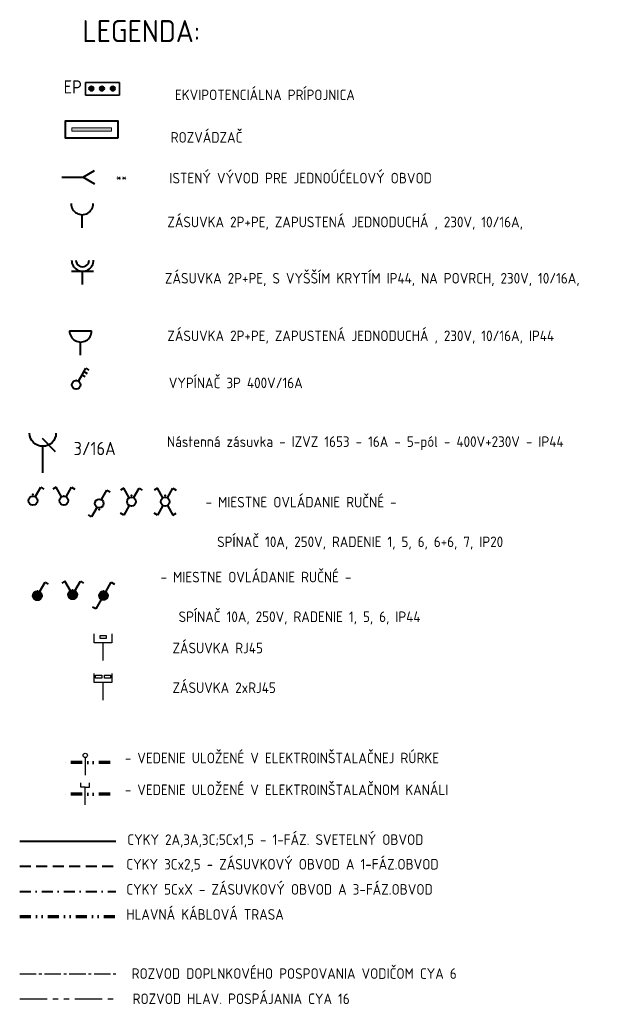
# Model space of a CAD drawing. Header units: millimetres. Extents: x 15895 to 58613, y -11754 to 79916.
# Tile 17 of 21: x 50903 to 57753, y 36077 to 47245. Entities that reach past the tile are written whole.
import ezdxf
from ezdxf.enums import TextEntityAlignment as Align

# ---------------------------------------------------------------- set-up
doc = ezdxf.new("R2010")
doc.units = ezdxf.units.MM
for name, pattern in [('DASHDOT', [1, 0.5, -0.25, 0, -0.25]), ('DASHED2', [0.375, 0.25, -0.125]), ('DGN STYLE 4', [1.514702, 0.756878, -0.378439, 0.000946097, -0.378439]), ('DĚLICÍ2', [15.875, 6.35, -3.175, 0, -3.175, 0, -3.175]), ('SDRUŽENÁ2', [1.25, 0.625, -0.125, 0.125, -0.125, 0.125, -0.125]), ('STŘEDOVÁ2', [1.125, 0.75, -0.125, 0.125, -0.125])]:
    doc.linetypes.add(name, pattern=pattern)
doc.layers.get('0').update_dxf_attribs({"linetype": 'CONTINUOUS'})
for name, color, linetype, lineweight in [('1- UZEMNENIE', 3, 'CONTINUOUS', 35), ('1-ENN - SILN. ŽLABY', 165, 'CONTINUOUS', 70), ('1-ENN-SVETLÁ', 4, 'CONTINUOUS', 40), ('1-ENN-ZÁSUVKY', 1, 'CONTINUOUS', 40), ('2DE_SPP', 41, 'CONTINUOUS', 25), ('EL.ŽLABY', 120, 'CONTINUOUS', 18), ('EL1', 7, 'CONTINUOUS', 30), ('EL2', 7, 'CONTINUOUS', 40), ('EL3', 4, 'CONTINUOUS', 40), ('EL_POPIS', 7, 'CONTINUOUS', 25), ('ELEKTRO NN', 1, 'CONTINUOUS', 40), ('HLAVNÉ POSPÁJANIE - TRASY', 30, 'DGN STYLE 4', 30), ('TEXT', 7, 'CONTINUOUS', 9)]:
    doc.layers.add(name, color=color, linetype=linetype, lineweight=lineweight)
doc.styles.add('CP_ATTR', font='isocp.shx')
doc.styles.add('ISOCP', font='isocp.shx')
doc.styles.get("Standard").update_dxf_attribs({"font": 'isocp.shx'})

# ---------------------------------------------------------------- blocks, each defined once
blk = doc.blocks.new('rozvadzač')
at = {"linetype": 'Continuous', "lineweight": 5}
blk.add_hatch(color=256, dxfattribs=at).paths.add_polyline_path([(-150, -300), (-100, -300), (-100, 300), (-150, 300)])
at = {"linetype": 'Continuous'}
blk.add_lwpolyline([(-250, -400), (0, -400), (0, 400), (-250, 400)], close=True, dxfattribs=at)
at = {"linetype": 'Continuous', "lineweight": 5}
blk.add_lwpolyline([(-150, -300), (-100, -300), (-100, 300), (-150, 300)], close=True, dxfattribs=at)
blk = doc.blocks.new('vyvod el')
at = {"layer": 'EL2', "linetype": 'Continuous'}
for p, q in [((0, 0), (4.800003, 0)), ((4.800003, 0), (7.398087, 1.5)), ((4.800003, 0), (7.398087, -1.5))]:
    blk.add_line(p, q, dxfattribs=at)
at = {"layer": 'EL1', "linetype": 'Continuous', "flags": 1}
blk.add_attdef('ZARIZENI', (0, 0), '', height=2, dxfattribs=at)
at = {"layer": 'EL1', "flags": 8}
blk.add_attdef('POPIS', text='', height=2, dxfattribs=at).set_placement((13.5, 0), align=Align.MIDDLE)
blk.add_attdef('DRUH', (2.5, -2.5), '', height=1.7, dxfattribs=at)
blk = doc.blocks.new('zasuvka dvojita zap')
at = {"layer": 'EL2'}
for p, q in [((-2.49, 3), (0.01, 3)), ((0, 3), (2.5, 3))]:
    blk.add_line(p, q, dxfattribs=at)
at = {"layer": 'EL2', "linetype": 'Continuous'}
blk.add_line((0, 0), (0, 3), dxfattribs=at)
for radius in [2.5, 1.5]:
    blk.add_arc((0, 5.5), radius, 180, 0.4405, dxfattribs=at)
at = {"layer": 'EL1', "linetype": 'Continuous', "flags": 8}
blk.add_attdef('POPIS', text='', height=2, dxfattribs=at).set_placement((0, 8), align=Align.MIDDLE)
at = {"layer": 'EL1', "flags": 8}
blk.add_attdef('DRUH', (3, 3.5), '', height=1.7, dxfattribs=at)
at = {"layer": 'EL1', "linetype": 'Continuous', "flags": 1}
blk.add_attdef('ZARIZENI', (0, 2.4), '', height=2, dxfattribs=at)
blk = doc.blocks.new('zasuvka IP44')
at = {"layer": 'EL2'}
blk.add_line((-2.5, 5.5), (2.5, 5.5), dxfattribs=at)
at = {"layer": 'EL2', "linetype": 'Continuous'}
blk.add_line((0, 0), (0, 3), dxfattribs=at)
blk.add_arc((0, 5.5), 2.5, 180, 0.4405, dxfattribs=at)
at = {"layer": 'EL1', "linetype": 'Continuous', "flags": 8}
blk.add_attdef('POPIS', text='', height=2, dxfattribs=at).set_placement((0, 8), align=Align.MIDDLE)
at = {"layer": 'EL1', "flags": 8}
blk.add_attdef('DRUH', (3, 3.5), '', height=1.7, dxfattribs=at)
at = {"layer": 'EL1', "linetype": 'Continuous', "flags": 1}
blk.add_attdef('ZARIZENI', (0, 2.4), '', height=2, dxfattribs=at)
blk = doc.blocks.new('vypinač 3faz')
at = {"layer": 'EL2', "linetype": 'Continuous'}
for p, q in [((1.33, 3.31), (2.17, 4.75)), ((2.17, 4.75), (2.89, 4.34)), ((0.5, 1.87), (1.33, 3.31)), ((1.33, 3.31), (2.06, 2.89)), ((1.75, 4.03), (2.47, 3.61))]:
    blk.add_line(p, q, dxfattribs=at)
blk.add_circle((0, 1), 1, dxfattribs=at)
blk.add_point((0, 2), dxfattribs=at)
at = {"layer": 'EL1', "linetype": 'Continuous', "flags": 8}
blk.add_attdef('POPIS', text='', height=2, dxfattribs=at).set_placement((0, 7.5), align=Align.MIDDLE)
at = {"layer": 'EL1', "linetype": 'Continuous', "flags": 1}
blk.add_attdef('ZARIZENI', (0, 1.2), '', height=2, dxfattribs=at)
at = {"layer": 'EL1', "flags": 8}
blk.add_attdef('DRUH', (2, 0.5), '', height=1.7, dxfattribs=at)
blk = doc.blocks.new('EP')
at = {"linetype": 'Continuous'}
for points in [[(-169, -128, -1), (-169, -57, -1)], [(-8, -128, -1), (-8, -57, -1)], [(154, -128, -1), (154, -57, -1)]]:
    blk.add_hatch(color=256, dxfattribs=at).paths.add_polyline_path(points)
for p, q in [((-255, 0), (255, 0)), ((-255, -192), (-255, 0)), ((255, 0), (255, -192)), ((255, -192), (-255, -192))]:
    blk.add_line(p, q, dxfattribs=at)
for centre in [(-169, -92), (-8, -92), (154, -92)]:
    blk.add_circle(centre, 35.6, dxfattribs=at)
at = {"layer": '1-ENN-ZÁSUVKY'}
blk.add_attdef('NAZOV', text='', height=150, dxfattribs=at).set_placement((0, -500), align=Align.CENTER)
blk = doc.blocks.new('zasuvka pod omietku')
at = {"layer": 'EL2', "linetype": 'Continuous'}
blk.add_line((0, 0), (0, 3), dxfattribs=at)
blk.add_arc((0, 5.5), 2.5, 180, 0.4405, dxfattribs=at)
at = {"layer": 'EL1', "linetype": 'Continuous', "flags": 8}
blk.add_attdef('POPIS', text='', height=2, dxfattribs=at).set_placement((0, 8), align=Align.MIDDLE)
at = {"layer": 'EL1', "flags": 8}
blk.add_attdef('DRUH', (3, 3.5), '', height=1.7, dxfattribs=at)
at = {"layer": 'EL1', "linetype": 'Continuous', "flags": 1}
blk.add_attdef('ZARIZENI', (0, 2.4), '', height=2, dxfattribs=at)
blk = doc.blocks.new('spínač 6+6')
at = {"linetype": 'Continuous'}
blk.add_point((0, 2.4), dxfattribs=at)
blk.add_point((0, 2.4), dxfattribs=at)
blk.add_point((0, 2.4), dxfattribs=at)
at = {"layer": 'EL2', "linetype": 'Continuous'}
for p, q in [((-1.75, 4.03), (-2.47, 3.61)), ((-0.5, 1.87), (-1.75, 4.03)), ((0.5, 1.87), (1.75, 4.03)), ((1.75, 4.03), (2.47, 3.61)), ((-0.5, 0.13), (-1.75, -2.03)), ((-1.75, -2.03), (-2.47, -1.61))]:
    blk.add_line(p, q, dxfattribs=at)
blk.add_circle((0, 1), 1, dxfattribs=at)
at = {"layer": 'EL1', "linetype": 'Continuous', "flags": 8}
blk.add_attdef('POPIS', text='', height=2, dxfattribs=at).set_placement((0, 7), align=Align.MIDDLE)
at = {"layer": 'EL1', "linetype": 'Continuous', "flags": 1}
blk.add_attdef('ZARIZENI', (0, 1.2), '', height=2, dxfattribs=at)
at = {"layer": 'EL1', "flags": 8}
blk.add_attdef('DRUH', (2, 0.5), '', height=1.7, dxfattribs=at)
blk = doc.blocks.new('spínač 7')
at = {"layer": 'EL2', "linetype": 'Continuous'}
for p, q in [((-1.75, 4.03), (-2.47, 3.61)), ((-0.5, 1.87), (-1.75, 4.03)), ((0.5, 1.87), (1.75, 4.03)), ((1.75, 4.03), (2.47, 3.61)), ((-0.5, 0.13), (-1.75, -2.03)), ((0.5, 0.13), (1.75, -2.03)), ((-1.75, -2.03), (-2.47, -1.61)), ((1.75, -2.03), (2.47, -1.61))]:
    blk.add_line(p, q, dxfattribs=at)
blk.add_circle((0, 1), 1, dxfattribs=at)
blk.add_point((0, 2.4), dxfattribs=at)
blk.add_point((0, 2.4), dxfattribs=at)
at = {"layer": 'EL1', "linetype": 'Continuous', "flags": 8}
blk.add_attdef('POPIS', text='', height=2, dxfattribs=at).set_placement((0, 7), align=Align.MIDDLE)
at = {"layer": 'EL1', "linetype": 'Continuous', "flags": 1}
blk.add_attdef('ZARIZENI', (0, 1.2), '', height=2, dxfattribs=at)
at = {"layer": 'EL1', "flags": 8}
blk.add_attdef('DRUH', (2, 0.5), '', height=1.7, dxfattribs=at)
blk = doc.blocks.new('spínač 1 na povrch')
at = {"layer": 'EL2', "linetype": 'Continuous'}
for p, q in [((0.5, 1.87), (1.75, 4.03)), ((1.75, 4.03), (2.47, 3.61)), ((-1, 1.08), (1, 1.08)), ((-0.99, 0.83), (0.99, 0.83)), ((-0.94, 1.33), (0.94, 1.33)), ((-0.91, 0.58), (0.91, 0.58)), ((-0.81, 1.58), (0.81, 1.58)), ((-0.75, 0.33), (0.75, 0.33)), ((-0.55, 1.83), (0.55, 1.83)), ((-0.4, 0.08), (0.4, 0.08))]:
    blk.add_line(p, q, dxfattribs=at)
blk.add_circle((0, 1), 1, dxfattribs=at)
blk.add_point((0, 2), dxfattribs=at)
at = {"layer": 'EL1', "linetype": 'Continuous', "flags": 8}
blk.add_attdef('POPIS', text='', height=2, dxfattribs=at).set_placement((0, 7), align=Align.MIDDLE)
at = {"layer": 'EL1', "linetype": 'Continuous', "flags": 1}
blk.add_attdef('ZARIZENI', (0, 1.2), '', height=2, dxfattribs=at)
at = {"layer": 'EL1', "flags": 8}
blk.add_attdef('DRUH', (2, 0.5), '', height=1.7, dxfattribs=at)
blk = doc.blocks.new('spínač 5')
at = {"linetype": 'Continuous'}
blk.add_point((0, 2), dxfattribs=at)
blk.add_point((0, 2), dxfattribs=at)
at = {"layer": 'EL2', "linetype": 'Continuous'}
for p, q in [((-1.75, 4.03), (-2.47, 3.61)), ((-0.5, 1.87), (-1.75, 4.03)), ((0.5, 1.87), (1.75, 4.03)), ((1.75, 4.03), (2.47, 3.61))]:
    blk.add_line(p, q, dxfattribs=at)
blk.add_circle((0, 1), 1, dxfattribs=at)
at = {"layer": 'EL1', "linetype": 'Continuous', "flags": 8}
blk.add_attdef('POPIS', text='', height=2, dxfattribs=at).set_placement((0, 7), align=Align.MIDDLE)
at = {"layer": 'EL1', "linetype": 'Continuous', "flags": 1}
blk.add_attdef('ZARIZENI', (0, 1.2), '', height=2, dxfattribs=at)
at = {"layer": 'EL1', "flags": 8}
blk.add_attdef('DRUH', (2, 0.5), '', height=1.7, dxfattribs=at)
blk = doc.blocks.new('Spínač 5_IP55')
at = {"layer": 'EL2', "linetype": 'Continuous'}
for p, q in [((-1.75, 4.03), (-2.47, 3.61)), ((-0.5, 1.87), (-1.75, 4.03)), ((0.5, 1.87), (1.75, 4.03)), ((1.75, 4.03), (2.47, 3.61)), ((-1, 1.08), (1, 1.08)), ((-0.99, 0.83), (0.99, 0.83)), ((-0.94, 1.33), (0.94, 1.33)), ((-0.91, 0.58), (0.91, 0.58)), ((-0.81, 1.58), (0.81, 1.58)), ((-0.75, 0.33), (0.75, 0.33)), ((-0.55, 1.83), (0.55, 1.83)), ((-0.4, 0.08), (0.4, 0.08))]:
    blk.add_line(p, q, dxfattribs=at)
blk.add_circle((0, 1), 1, dxfattribs=at)
blk.add_point((0, 2), dxfattribs=at)
at = {"layer": 'EL1', "linetype": 'Continuous', "flags": 8}
blk.add_attdef('POPIS', text='', height=2, dxfattribs=at).set_placement((0, 7), align=Align.MIDDLE)
at = {"layer": 'EL1', "linetype": 'Continuous', "flags": 1}
blk.add_attdef('ZARIZENI', (0, 1.2), '', height=2, dxfattribs=at)
at = {"layer": 'EL1', "flags": 8}
blk.add_attdef('DRUH', (2, 0.5), '', height=1.7, dxfattribs=at)
blk = doc.blocks.new('spínač 6')
at = {"linetype": 'Continuous'}
blk.add_point((0, 2.4), dxfattribs=at)
blk.add_point((0, 2.4), dxfattribs=at)
blk.add_point((0, 2.4), dxfattribs=at)
at = {"layer": 'EL2', "linetype": 'Continuous'}
for p, q in [((0.5, 1.87), (1.75, 4.03)), ((1.75, 4.03), (2.47, 3.61)), ((-0.5, 0.13), (-1.75, -2.03)), ((-1.75, -2.03), (-2.47, -1.61))]:
    blk.add_line(p, q, dxfattribs=at)
blk.add_circle((0, 1), 1, dxfattribs=at)
at = {"layer": 'EL1', "linetype": 'Continuous', "flags": 8}
blk.add_attdef('POPIS', text='', height=2, dxfattribs=at).set_placement((0, 7), align=Align.MIDDLE)
at = {"layer": 'EL1', "linetype": 'Continuous', "flags": 1}
blk.add_attdef('ZARIZENI', (0, 1.2), '', height=2, dxfattribs=at)
at = {"layer": 'EL1', "flags": 8}
blk.add_attdef('DRUH', (2, 0.5), '', height=1.7, dxfattribs=at)
blk = doc.blocks.new('ELJQ7')
at = {"layer": 'EL2', "linetype": 'Continuous'}
for p, q in [((0.5, 1.87), (1.75, 4.03)), ((1.75, 4.03), (2.47, 3.61)), ((-0.5, 0.13), (-1.75, -2.03)), ((-1, 1.08), (1, 1.08)), ((-0.99, 0.83), (0.99, 0.83)), ((-0.94, 1.33), (0.94, 1.33)), ((-0.91, 0.58), (0.91, 0.58)), ((-0.81, 1.58), (0.81, 1.58)), ((-0.75, 0.33), (0.75, 0.33)), ((-0.55, 1.83), (0.55, 1.83)), ((-0.4, 0.08), (0.4, 0.08)), ((-1.75, -2.03), (-2.47, -1.61))]:
    blk.add_line(p, q, dxfattribs=at)
blk.add_circle((0, 1), 1, dxfattribs=at)
blk.add_point((0, 2), dxfattribs=at)
at = {"layer": 'EL1', "linetype": 'Continuous', "flags": 8}
blk.add_attdef('POPIS', text='', height=2, dxfattribs=at).set_placement((0, 7), align=Align.MIDDLE)
at = {"layer": 'EL1', "linetype": 'Continuous', "flags": 1}
blk.add_attdef('ZARIZENI', (0, 1.2), '', height=2, dxfattribs=at)
at = {"layer": 'EL1', "flags": 8}
blk.add_attdef('DRUH', (2, 0.5), '', height=1.7, dxfattribs=at)
blk = doc.blocks.new('spínač 1')
at = {"linetype": 'Continuous'}
blk.add_point((0, 2.4), dxfattribs=at)
at = {"layer": 'EL2', "linetype": 'Continuous'}
for p, q in [((0.5, 1.87), (1.75, 4.03)), ((1.75, 4.03), (2.47, 3.61))]:
    blk.add_line(p, q, dxfattribs=at)
blk.add_circle((0, 1), 1, dxfattribs=at)
at = {"layer": 'EL1', "linetype": 'Continuous', "flags": 8}
blk.add_attdef('POPIS', text='', height=2, dxfattribs=at).set_placement((0, 7), align=Align.MIDDLE)
at = {"layer": 'EL1', "linetype": 'Continuous', "flags": 1}
blk.add_attdef('ZARIZENI', (0, 1.2), '', height=2, dxfattribs=at)
at = {"layer": 'EL1', "flags": 8}
blk.add_attdef('DRUH', (2, 0.5), '', height=1.7, dxfattribs=at)
blk = doc.blocks.new('cpel_2590b_zncjpgd')
blk.add_arc((0, -2.5), 2.5, 0, 180)
at = {"linetype": 'ByBlock', "style": 'CP_ATTR', "flags": 9}
for tag in ['NAME', 'GROUP', 'NUMBER', 'PRODUCER', 'ARTICLE', 'PRODUCT-TYPE', 'ORDER-NO', 'CHARACTER', 'POWER', 'VOLTAGE', 'WEIGHT', 'OTHER']:
    blk.add_attdef(tag, text='', height=0.000625, dxfattribs=at).set_placement((-2.5, -2.5), align=Align.MIDDLE_LEFT)
blk = doc.blocks.new('cpel_2585c1_zncjpgd')
blk.add_line((-2.63, 0.99), (-0.13, 3.49))
at = {"linetype": 'ByBlock', "style": 'CP_ATTR', "flags": 9}
for tag, p in [('NAME', (-2.5, 1.25)), ('NUMBER', (-2.5, 1.25)), ('PRODUCER', (-2.5, 1.25)), ('ARTICLE', (-2.5, 1.25)), ('PRODUCT-TYPE', (-2.5, 1.25)), ('ORDER-NO', (-2.5, 1.25)), ('CHARACTER', (-2.5, 1.25)), ('VOLTAGE', (-2.5, 1.25)), ('OTHER', (-2.5, 1.25)), ('GROUP', (-2.49, 1.25)), ('POWER', (-2.49, 1.25)), ('WEIGHT', (-2.49, 1.25))]:
    blk.add_attdef(tag, text='', height=0.000625, dxfattribs=at).set_placement(p, align=Align.MIDDLE_LEFT)
blk = doc.blocks.new('CPEL_socket_02x_zncjpgd')
blk.add_line((0, 0), (0, -0.4))
at = {"xscale": 0.08, "yscale": 0.08, "zscale": 0.08}
for name, p in [('cpel_2590b_zncjpgd', (0, -0.4)), ('cpel_2585c1_zncjpgd', (0.2, -0.6))]:
    blk.add_blockref(name, p, dxfattribs=at)
at = {"style": 'CP_ATTR', "flags": 12}
for tag, p in [('m', (0.34, -0.3)), ('n', (0, -0.64))]:
    blk.add_attdef(tag, text='', height=0.2, dxfattribs=at).set_placement(p, align=Align.MIDDLE_CENTER)
at = {"linetype": 'ByBlock', "style": 'CP_ATTR', "flags": 9}
for tag, p in [('ORDER-NO', (-0.176, -0.301)), ('CHARACTER', (-0.176, -0.3)), ('NAME', (-0.176, -0.3)), ('GROUP', (-0.175, -0.301)), ('NUMBER', (-0.176, -0.301)), ('PRODUCER', (-0.175, -0.3)), ('ARTICLE', (-0.175, -0.3)), ('PRODUCT-TYPE', (-0.176, -0.301)), ('POWER', (-0.175, -0.301)), ('VOLTAGE', (-0.175, -0.301)), ('WEIGHT', (-0.175, -0.3)), ('OTHER', (-0.175, -0.3)), ('FUNCTION', (-0.175, -0.301)), ('LINK', (-0.176, -0.301))]:
    blk.add_attdef(tag, text='', height=0.000625, dxfattribs=at).set_placement(p, align=Align.MIDDLE_LEFT)
blk = doc.blocks.new('ELJU9')
at = {"layer": 'EL1', "linetype": 'Continuous'}
for p, q in [((-1, 1.6), (-1, 2.6)), ((1, 1.6), (1, 2.6)), ((0, 1.6), (-1, 1.6)), ((0, 1.6), (1, 1.6)), ((0, -2.4), (0, 1.6))]:
    blk.add_line(p, q, dxfattribs=at)
blk.add_attdef('ULOZENI', text='', height=1.7, dxfattribs=at).set_placement((0, 4.5), align=Align.MIDDLE)
at = {"layer": 'EL1', "linetype": 'Continuous', "flags": 1}
blk.add_attdef('DELKA', (0, -2), '', height=2, dxfattribs=at)
blk = doc.blocks.new('ELJU3')
at = {"layer": 'EL1', "linetype": 'Continuous'}
blk.add_line((0, 1.1), (0, -2.9), dxfattribs=at)
blk.add_circle((0, 1.6), 0.5, dxfattribs=at)
blk.add_attdef('ULOZENI', text='', height=1.7, dxfattribs=at).set_placement((0, 4), align=Align.MIDDLE)
at = {"layer": 'EL1', "linetype": 'Continuous', "flags": 1}
blk.add_attdef('DELKA', (0, -2.5), '', height=2, dxfattribs=at)
blk = doc.blocks.new('CPEL_3395')
for p, q in [((0, 0), (0, -0.4)), ((-0.2, -0.6), (-0.2, -0.4)), ((-0.2, -0.4), (0.2, -0.4)), ((0.2, -0.4), (0.2, -0.6))]:
    blk.add_line(p, q)
blk.add_lwpolyline([(-0.071, -0.5), (0.071, -0.5), (0.071, -0.567), (-0.071, -0.567)], close=True)
at = {"linetype": 'ByBlock', "style": 'CP_ATTR', "flags": 9}
for tag, p in [('NAME', (-0.092, -0.418)), ('GROUP', (-0.092, -0.418)), ('NUMBER', (-0.092, -0.418)), ('PRODUCER', (-0.092, -0.418)), ('ARTICLE', (-0.092, -0.418)), ('CHARACTER', (-0.092, -0.418)), ('VOLTAGE', (-0.092, -0.419)), ('WEIGHT', (-0.092, -0.418)), ('OTHER', (-0.092, -0.418)), ('PRODUCT-TYPE', (-0.092, -0.419)), ('ORDER-NO', (-0.092, -0.419)), ('POWER', (-0.092, -0.419))]:
    blk.add_attdef(tag, text='', height=0.00005, dxfattribs=at).set_placement(p, align=Align.MIDDLE_LEFT)
blk = doc.blocks.new('CPEL_3396')
for p, q in [((0, 0), (0, -0.4)), ((-0.2, -0.6), (-0.2, -0.4)), ((-0.2, -0.4), (0.2, -0.4)), ((0.2, -0.4), (0.2, -0.6))]:
    blk.add_line(p, q)
for points in [[(-0.171, -0.5), (-0.029, -0.5), (-0.029, -0.567), (-0.171, -0.567)], [(0.029, -0.5), (0.171, -0.5), (0.171, -0.567), (0.029, -0.567)]]:
    blk.add_lwpolyline(points, close=True)
at = {"linetype": 'ByBlock', "style": 'CP_ATTR'}
for tag, height, flags, p in [('NAME', 0.00005, 9, (-0.092, -0.418)), ('GROUP', 0.00005, 9, (-0.092, -0.418)), ('PRODUCER', 0.00005, 9, (-0.092, -0.418)), ('CHARACTER', 0.00005, 9, (-0.092, -0.418)), ('VOLTAGE', 0.00005, 9, (-0.092, -0.419)), ('WEIGHT', 0.00005, 9, (-0.092, -0.418)), ('OTHER', 0.00005, 9, (-0.092, -0.418)), ('PRODUCT-TYPE', 0.00005, 9, (-0.092, -0.419)), ('ORDER-NO', 0.00005, 9, (-0.092, -0.419)), ('POWER', 0.00005, 9, (-0.092, -0.419)), ('ARTICLE', 0.286, 8, (-0.092, -0.418)), ('NUMBER', 0.286, 8, (-0.092, -0.418))]:
    blk.add_attdef(tag, text='', height=height, dxfattribs=dict(at, flags=flags)).set_placement(p, align=Align.MIDDLE_LEFT)

msp = doc.modelspace()

# ---------------------------------------------------------------- linework, layer by layer
at = {"layer": '1-ENN - SILN. ŽLABY', "linetype": 'DĚLICÍ2', "ltscale": 20}
for p, q in [((51929, 38820), (51365, 38820)), ((51929, 38459), (51365, 38459)), ((50903, 37074), (51996, 37074))]:
    msp.add_line(p, q, dxfattribs=at)
at = {"layer": '1-ENN-SVETLÁ'}
msp.add_line((50903, 37927), (51996, 37927), dxfattribs=at)
at = {"layer": '1-ENN-ZÁSUVKY', "linetype": 'DASHED2', "ltscale": 500}
msp.add_line((50903, 37643), (51996, 37643), dxfattribs=at)
at = {"layer": '1-ENN-ZÁSUVKY', "color": 1, "linetype": 'DASHDOT', "ltscale": 250}
msp.add_line((50903, 37358), (51996, 37358), dxfattribs=at)
at = {"layer": 'HLAVNÉ POSPÁJANIE - TRASY', "linetype": 'STŘEDOVÁ2', "ltscale": 250}
msp.add_line((50903, 36424), (51996, 36424), dxfattribs=at)
at = {"layer": 'HLAVNÉ POSPÁJANIE - TRASY', "linetype": 'SDRUŽENÁ2', "ltscale": 500}
msp.add_line((50903, 36139), (51996, 36139), dxfattribs=at)

# ---------------------------------------------------------------- block references
at = {"layer": '1- UZEMNENIE'}
ref = msp.add_blockref('EP', (51843, 46533, -4185), dxfattribs=dict(at, xscale=0.75, yscale=0.75, zscale=0.75))
ref.add_attrib('NAZOV', 'EP', dxfattribs={"layer": '1-ENN-ZÁSUVKY', "height": 150}).set_placement((51505, 46407, -4185), align=Align.CENTER)
at = {"layer": '1-ENN-SVETLÁ', "xscale": 50, "yscale": 50, "zscale": 50}
msp.add_blockref('vyvod el', (51383, 45458), dxfattribs=at).add_auto_attribs({'POPIS': '**'})
for name, p in [('spínač 5', (51404, 41740)), ('spínač 6+6', (52171, 41728)), ('spínač 7', (52554, 41728)), ('Spínač 5_IP55', (51504, 40674)), ('spínač 1 na povrch', (51104, 40662)), ('ELJQ7', (51854, 40663, -4185))]:
    msp.add_blockref(name, p, dxfattribs=at)
at = {"layer": '1-ENN-SVETLÁ', "xscale": 50, "yscale": 50, "zscale": 50, "rotation": 180}
msp.add_blockref('spínač 6', (51806, 41808), dxfattribs=at)
at = {"layer": '1-ENN-ZÁSUVKY', "xscale": 50, "yscale": 50, "zscale": 50}
for name, p in [('zasuvka dvojita zap', (51617, 44242)), ('zasuvka IP44', (51594, 43439)), ('vypinač 3faz', (51544, 43053))]:
    msp.add_blockref(name, p, dxfattribs=at)
at = {"layer": '1-ENN-ZÁSUVKY'}
ref = msp.add_blockref('CPEL_socket_02x_zncjpgd', (51165, 42106), dxfattribs=dict(at, xscale=-750, yscale=750, zscale=750, rotation=180))
ref.add_attrib('m', '3/16A', dxfattribs={"layer": '0', "height": 150, "style": 'CP_ATTR', "flags": 12}).set_placement((51754, 42381), align=Align.MIDDLE_CENTER)
at = {"layer": '2DE_SPP', "xscale": 500, "yscale": 500, "zscale": 500, "rotation": 180}
for name, p in [('CPEL_3395', (51850, 39978)), ('CPEL_3396', (51850, 39528))]:
    msp.add_blockref(name, p, dxfattribs=at)
at = {"layer": 'EL.ŽLABY', "ltscale": 20, "xscale": 50, "yscale": 50, "zscale": 50}
msp.add_blockref('zasuvka pod omietku', (51612, 44883), dxfattribs=at)
at = {"layer": 'EL3', "xscale": 50, "yscale": 50, "zscale": 50}
for name, p in [('ELJU3', (51647, 38820)), ('ELJU9', (51647, 38459))]:
    msp.add_blockref(name, p, dxfattribs=at)
at = {"layer": 'ELEKTRO NN', "linetype": 'Continuous', "xscale": 0.75, "yscale": 0.75, "zscale": 0.75, "rotation": 90}
msp.add_blockref('rozvadzač', (51720, 46094), dxfattribs=at)
at = {"layer": 'ELEKTRO NN', "xscale": 50, "yscale": 50, "zscale": 50}
msp.add_blockref('spínač 1', (51054, 41740), dxfattribs=at)

# ---------------------------------------------------------------- texts
at = {"layer": 'EL_POPIS', "linetype": 'Continuous', "style": 'ISOCP'}
for s, p in [(' EKVIPOTENCIÁLNA PRÍPOJNICA', (52597, 46332, -4185)), ('ROZVÁDZAČ ', (52617, 45850)), ('ISTENÝ VÝVOD PRE JEDNOÚĆELOVÝ OBVOD', (52602, 45388)), ('ZÁSUVKA 2P+PE, ZAPUSTENÁ JEDNODUCHÁ , 230V, 10/16A,', (52579, 44890)), ('ZÁSUVKA 2P+PE, S VYŠŠÍM KRYTÍM IP44, NA POVRCH, 230V, 10/16A,', (52552, 44252)), ('ZÁSUVKA 2P+PE, ZAPUSTENÁ JEDNODUCHÁ , 230V, 10/16A, IP44', (52579, 43599)), (' VYPÍNAČ 3P 400V/16A', (52527, 43065)), ('Nástenná zásuvka - IZVZ 1653 - 16A - 5-pól - 400V+230V - IP44', (52575, 42399)), ('ZÁSUVKA RJ45', (52637, 40058)), ('ZÁSUVKA 2xRJ45', (52637, 39608)), ('- VEDENIE ULOŽENÉ V ELEKTROINŠTALAČNEJ RÚRKE', (52096, 38811)), ('- VEDENIE ULOŽENÉ V ELEKTROINŠTALAČNOM KANÁLI', (52096, 38450)), ('CYKY 2A,3A,3C;5Cx1,5 - 1-FÁZ. SVETELNÝ OBVOD', (52124, 37885)), ('CYKY 3Cx2,5 - ZÁSUVKOVÝ OBVOD A 1-FÁZ.OBVOD', (52113, 37606)), ('CYKY 5CxX - ZÁSUVKOVÝ OBVOD A 3-FÁZ.OBVOD', (52113, 37321)), ('HLAVNÁ KÁBLOVÁ TRASA', (52113, 37037)), ('ROZVOD DOPLNKOVÉHO POSPOVANIA VODIČOM CYA 6 ', (52174, 36366)), ('ROZVOD HLAV. POSPÁJANIA CYA 16', (52185, 36080))]:
    msp.add_text(s, height=120, dxfattribs=at).set_placement(p)
for s, p in [('- MIESTNE OVLÁDANIE RUČNÉ -', (53013, 41833)), ('   SPÍNAČ 10A, 250V, RADENIE 1, 5, 6, 6+6, 7, IP20', (52938, 41383)), ('- MIESTNE OVLÁDANIE RUČNÉ -', (52501, 40983)), ('   SPÍNAČ 10A, 250V, RADENIE 1, 5, 6, IP44', (52501, 40533))]:
    msp.add_text(s, height=120, dxfattribs=at).set_placement(p, align=Align.TOP_LEFT)
at = {"layer": 'TEXT', "style": 'ISOCP'}
msp.add_text('LEGENDA:', height=250, dxfattribs=at).set_placement((51615, 46990))

doc.saveas('drawing.dxf')
